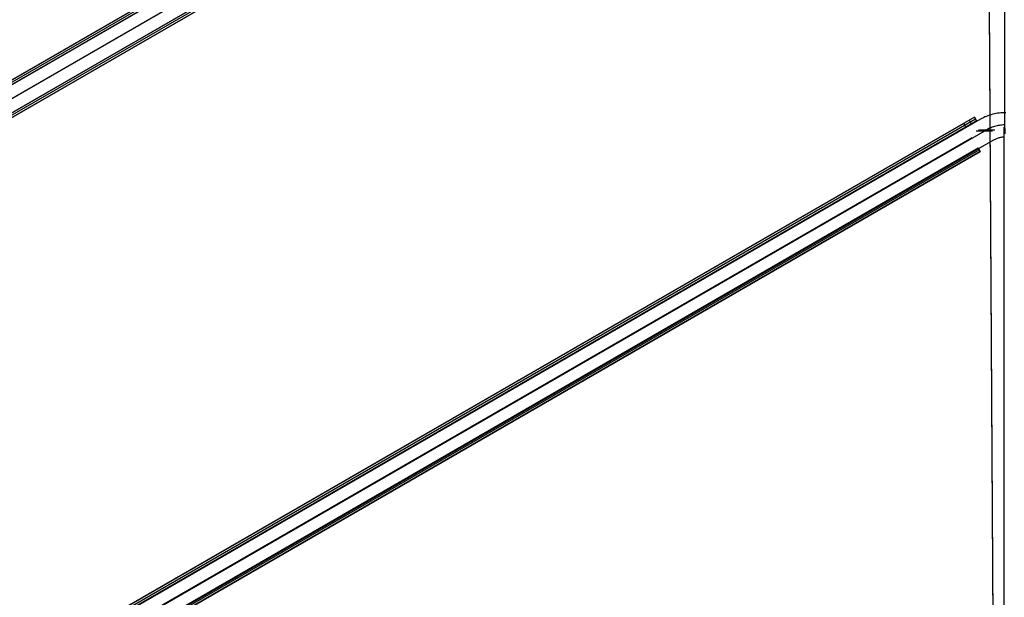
# Model space of a CAD drawing. Header units: millimetres. Extents: x -356 to 356, y -410 to 410.
# Tile 120 of 126: x -121 to 0, y 197 to 268. Entities that reach past the tile are written whole.
import ezdxf

# ---------------------------------------------------------------- set-up
doc = ezdxf.new("R2010")
doc.units = ezdxf.units.MM
doc.header["$MEASUREMENT"] = 0
doc.layers.add('1', color=7, linetype='Continuous')

msp = doc.modelspace()

# ---------------------------------------------------------------- linework, layer by layer
at = {"layer": '1', "color": 252, "extrusion": (0.999983, 0.005842, -0.000797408)}
for points in [[(407.21, -381.6), (29.14, -330)], [(407.34, -380.61), (29.27, -329.01)], [(407.07, -382.59), (29, -330.99)], [(407.21, -381.6), (29.14, -330)]]:
    msp.add_lwpolyline(points, dxfattribs=at)
at = {"layer": '1', "color": 252}
for points in [[(-3, 328.51), (-283, 166.85)], [(-2.74, 329.24), (-282.47, 167.74)], [(-2.74, 329.24), (-282.47, 167.74)], [(-282.35, 167.52), (-2.62, 329.02)], [(-282.22, 167.3), (-2.49, 328.8)], [(-2.49, 328.8), (-282.22, 167.3)], [(-281.17, 168.49), (-4.04, 328.49)], [(-2.25, 327.21), (-282.25, 165.56)], [(-2.25, 327.21), (-282.25, 165.56)], [(-280.92, 168.05), (-3.79, 328.05)], [(-1.5, 325.91), (-281.5, 164.26)], [(-280.17, 166.76), (-3.04, 326.76)], [(-280.17, 166.76), (-3.04, 326.76)], [(-279.42, 165.46), (-2.29, 325.46)], [(-2.29, 325.46), (-279.42, 165.46)], [(-279.42, 165.46), (-2.29, 325.46)], [(-279.3, 165.24), (-2.17, 325.24)], [(-2.04, 325.02), (-279.17, 165.02)], [(-2.04, 325.02), (-279.17, 165.02)], [(-279.17, 165.02), (-2.04, 325.02)], [(-279.17, 165.02), (-2.04, 325.02)], [(-3.65, 256), (-221.02, 130.5)], [(-3.65, 256), (-221.02, 130.5)], [(-3.4, 255.56), (-3.65, 256)], [(-3.65, 256), (-3.4, 255.56)], [(-3.65, 256), (-3.4, 255.56)], [(0.19, 256.55), (-0.01, 256.55), (-0.22, 256.54), (-0.42, 256.53), (-0.62, 256.5), (-0.82, 256.48), (-1.02, 256.44), (-1.22, 256.4), (-1.42, 256.36), (-1.61, 256.3), (-1.8, 256.24), (-2, 256.17), (-2.19, 256.1), (-2.37, 256.02), (-2.55, 255.93), (-2.74, 255.84), (-2.91, 255.74)], [(-220.9, 130.28), (-3.52, 255.78)], [(-220.77, 130.06), (-3.4, 255.56)], [(-3.4, 255.56), (-220.77, 130.06)], [(-2.91, 255.74), (-219.91, 130.46)], [(-219.72, 131.25), (-4.95, 255.25)], [(-219.47, 130.81), (-4.7, 254.81)], [(-4.7, 254.81), (-4.95, 255.25)], [(-4.3, 255.62), (-4.05, 255.19)], [(0.01, 255.05), (-0.14, 255.04), (-0.29, 255.03), (-0.44, 255.02), (-0.59, 254.99), (-0.74, 254.97), (-0.89, 254.94), (-1.04, 254.9), (-1.19, 254.86), (-1.33, 254.82), (-1.48, 254.77), (-1.62, 254.71), (-1.76, 254.65), (-1.89, 254.59), (-2.03, 254.52), (-2.16, 254.44)], [(0.01, 255.05), (-0.14, 255.04), (-0.29, 255.03), (-0.44, 255.02), (-0.59, 254.99), (-0.74, 254.97), (-0.89, 254.94), (-1.04, 254.9), (-1.19, 254.86), (-1.33, 254.82), (-1.48, 254.77), (-1.62, 254.71), (-1.76, 254.65), (-1.89, 254.59), (-2.03, 254.52), (-2.16, 254.44)], [(-2.16, 254.44), (-219.16, 129.16)], [(-2.16, 254.44), (-219.16, 129.16)], [(-218.72, 129.51), (-3.95, 253.51)], [(-218.72, 129.51), (-3.95, 253.51)], [(-1.43, 254.29), (-3.43, 254.29)], [(-3.18, 254.44), (-1.18, 254.44)], [(0.04, 253.55), (-0.06, 253.54), (-0.17, 253.54), (-0.27, 253.53), (-0.37, 253.51), (-0.47, 253.49), (-0.57, 253.47), (-0.66, 253.45), (-0.76, 253.42), (-0.86, 253.39), (-0.95, 253.36), (-1.05, 253.32), (-1.14, 253.28), (-1.23, 253.24), (-1.32, 253.19), (-1.41, 253.14)], [(-1.41, 253.14), (-218.41, 127.86)], [(-217.97, 128.22), (-3.2, 252.22)], [(-217.97, 128.22), (-3.2, 252.22)], [(-217.97, 128.22), (-3.2, 252.22)], [(-217.97, 128.22), (-3.2, 252.22)], [(-3.2, 252.22), (-2.95, 251.78)], [(-2.95, 251.78), (-3.2, 252.22)], [(-217.85, 128), (-3.07, 252)], [(-2.95, 251.78), (-217.72, 127.78)], [(-2.95, 251.78), (-217.72, 127.78)], [(-217.72, 127.78), (-2.95, 251.78)]]:
    msp.add_lwpolyline(points, dxfattribs=at)
at = {"layer": '1', "color": 252, "extrusion": (1, -0.000290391, -9.75184e-05)}
for points in [[(327.27, -406.55), (254.61, -430.95)], [(326.95, -405.6), (254.29, -430)], [(326.63, -404.65), (253.97, -429.05)], [(326.95, -405.6), (254.29, -430)]]:
    msp.add_lwpolyline(points, dxfattribs=at)
at = {"layer": '1', "color": 252, "extrusion": (-0.231455, 0.935414, 0.267261)}
for points in [[(-56.51, -480.9), (-57.95, -482.45)], [(-58.02, -482.39), (-56.58, -480.83)], [(-56.64, -480.77), (-58.09, -482.32)]]:
    msp.add_lwpolyline(points, dxfattribs=at)
at = {"layer": '1', "color": 252, "extrusion": (1, 0, 0)}
for points in [[(256, -431.5), (256, -503.5)], [(255.78, -503.5), (255.78, -431.5)], [(255.56, -503.5), (255.56, -431.5)], [(188.57, -455.94), (254.79, -430.94)], [(254.79, -430.94), (254.08, -429.06)], [(253.51, -428.5), (253.51, -428)], [(188.21, -455), (254.44, -430)], [(187.86, -454.06), (254.08, -429.06)], [(188.21, -455), (254.44, -430)], [(252.22, -430), (252.22, -435)], [(251.78, -435), (251.78, -430)]]:
    msp.add_lwpolyline(points, dxfattribs=at)
at = {"layer": '1', "color": 252, "extrusion": (0.866025, 0.5, 0)}
for points in [[(219.52, -430), (219.52, -429.96), (219.53, -429.91), (219.53, -429.87), (219.53, -429.82), (219.54, -429.77), (219.54, -429.73), (219.55, -429.68), (219.56, -429.64), (219.57, -429.59), (219.58, -429.54), (219.59, -429.5), (219.6, -429.45), (219.61, -429.4), (219.63, -429.36), (219.65, -429.31), (219.66, -429.26), (219.68, -429.22), (219.7, -429.17), (219.72, -429.13), (219.75, -429.08), (219.77, -429.04), (219.8, -428.99), (219.82, -428.95), (219.85, -428.91), (219.88, -428.86), (219.91, -428.82), (219.94, -428.78), (219.97, -428.74), (220, -428.7), (220.04, -428.66), (220.07, -428.62), (220.11, -428.59), (220.15, -428.55), (220.18, -428.51), (220.22, -428.48), (220.26, -428.45), (220.3, -428.42), (220.34, -428.38), (220.39, -428.35), (220.43, -428.33), (220.47, -428.3), (220.52, -428.27), (220.56, -428.25), (220.6, -428.22), (220.65, -428.2), (220.7, -428.18), (220.74, -428.16), (220.79, -428.14), (220.83, -428.12), (220.88, -428.11), (220.93, -428.09), (220.97, -428.08), (221.02, -428.06), (221.07, -428.05), (221.11, -428.04), (221.16, -428.03), (221.21, -428.03), (221.25, -428.02), (221.3, -428.01), (221.34, -428.01), (221.39, -428), (221.43, -428), (221.48, -428), (221.52, -428), (221.57, -428), (221.61, -428), (221.66, -428), (221.7, -428.01), (221.75, -428.01), (221.79, -428.02), (221.84, -428.03), (221.89, -428.03), (221.93, -428.04), (221.98, -428.05), (222.03, -428.06), (222.07, -428.08), (222.12, -428.09), (222.17, -428.11), (222.21, -428.12), (222.26, -428.14), (222.31, -428.16), (222.35, -428.18), (222.4, -428.2), (222.44, -428.22), (222.49, -428.25), (222.53, -428.27), (222.57, -428.3), (222.62, -428.33), (222.66, -428.35), (222.7, -428.38), (222.74, -428.42), (222.78, -428.45), (222.82, -428.48), (222.86, -428.51), (222.9, -428.55), (222.94, -428.59), (222.97, -428.62), (223.01, -428.66), (223.04, -428.7), (223.08, -428.74), (223.11, -428.78), (223.14, -428.82), (223.17, -428.86), (223.2, -428.91), (223.22, -428.95), (223.25, -428.99), (223.28, -429.04), (223.3, -429.08), (223.32, -429.13), (223.34, -429.17), (223.36, -429.22), (223.38, -429.26), (223.4, -429.31), (223.42, -429.36), (223.43, -429.4), (223.45, -429.45), (223.46, -429.5), (223.47, -429.54), (223.48, -429.59), (223.49, -429.64), (223.5, -429.68), (223.5, -429.73), (223.51, -429.77), (223.52, -429.82), (223.52, -429.87), (223.52, -429.91), (223.52, -429.96), (223.52, -430)], [(223.02, -430), (223.02, -429.97), (223.02, -429.93), (223.02, -429.9), (223.02, -429.87), (223.01, -429.83), (223.01, -429.8), (223, -429.76), (223, -429.73), (222.99, -429.69), (222.98, -429.66), (222.98, -429.62), (222.97, -429.59), (222.96, -429.55), (222.94, -429.52), (222.93, -429.48), (222.92, -429.45), (222.9, -429.41), (222.89, -429.38), (222.87, -429.34), (222.86, -429.31), (222.84, -429.28), (222.82, -429.24), (222.8, -429.21), (222.78, -429.18), (222.76, -429.15), (222.74, -429.12), (222.71, -429.08), (222.69, -429.05), (222.66, -429.02), (222.64, -429), (222.61, -428.97), (222.58, -428.94), (222.56, -428.91), (222.53, -428.89), (222.5, -428.86), (222.47, -428.84), (222.44, -428.81), (222.41, -428.79), (222.38, -428.77), (222.34, -428.74), (222.31, -428.72), (222.28, -428.7), (222.25, -428.69), (222.21, -428.67), (222.18, -428.65), (222.14, -428.63), (222.11, -428.62), (222.08, -428.61), (222.04, -428.59), (222.01, -428.58), (221.97, -428.57), (221.94, -428.56), (221.9, -428.55), (221.87, -428.54), (221.83, -428.53), (221.8, -428.53), (221.76, -428.52), (221.73, -428.51), (221.69, -428.51), (221.66, -428.51), (221.62, -428.5), (221.59, -428.5), (221.56, -428.5), (221.52, -428.5), (221.49, -428.5), (221.46, -428.5), (221.42, -428.5), (221.39, -428.51), (221.35, -428.51), (221.32, -428.51), (221.29, -428.52), (221.25, -428.53), (221.22, -428.53), (221.18, -428.54), (221.15, -428.55), (221.11, -428.56), (221.08, -428.57), (221.04, -428.58), (221.01, -428.59), (220.97, -428.61), (220.94, -428.62), (220.9, -428.63), (220.87, -428.65), (220.83, -428.67), (220.8, -428.69), (220.77, -428.7), (220.74, -428.72), (220.7, -428.74), (220.67, -428.77), (220.64, -428.79), (220.61, -428.81), (220.58, -428.84), (220.55, -428.86), (220.52, -428.89), (220.49, -428.91), (220.46, -428.94), (220.44, -428.97), (220.41, -429), (220.38, -429.02), (220.36, -429.05), (220.33, -429.08), (220.31, -429.12), (220.29, -429.15), (220.27, -429.18), (220.25, -429.21), (220.23, -429.24), (220.21, -429.28), (220.19, -429.31), (220.17, -429.34), (220.16, -429.38), (220.14, -429.41), (220.13, -429.45), (220.12, -429.48), (220.1, -429.52), (220.09, -429.55), (220.08, -429.59), (220.07, -429.62), (220.06, -429.66), (220.06, -429.69), (220.05, -429.73), (220.04, -429.76), (220.04, -429.8), (220.03, -429.83), (220.03, -429.87), (220.03, -429.9), (220.02, -429.93), (220.02, -429.97), (220.02, -430)], [(222.94, -430), (222.93, -429.95), (222.93, -429.9), (222.93, -429.84), (222.92, -429.79), (222.91, -429.74), (222.9, -429.69), (222.89, -429.64), (222.88, -429.59), (222.86, -429.54), (222.85, -429.49), (222.83, -429.44), (222.81, -429.4), (222.79, -429.35), (222.76, -429.3), (222.74, -429.26), (222.71, -429.21), (222.68, -429.17), (222.66, -429.13), (222.62, -429.09), (222.59, -429.04), (222.56, -429.01), (222.52, -428.97), (222.49, -428.93), (222.45, -428.89), (222.41, -428.86), (222.37, -428.83), (222.33, -428.8), (222.29, -428.77), (222.24, -428.74), (222.2, -428.71), (222.16, -428.68), (222.11, -428.66), (222.06, -428.64), (222.02, -428.62), (221.97, -428.6), (221.92, -428.58), (221.87, -428.56), (221.82, -428.55), (221.77, -428.54), (221.72, -428.53), (221.67, -428.52), (221.62, -428.51), (221.57, -428.51), (221.51, -428.5), (221.46, -428.5), (221.41, -428.5), (221.36, -428.5), (221.31, -428.51), (221.26, -428.51), (221.2, -428.52), (221.15, -428.53), (221.1, -428.54), (221.05, -428.55), (221, -428.56), (220.95, -428.58), (220.9, -428.6), (220.86, -428.62), (220.81, -428.64), (220.76, -428.66), (220.72, -428.68), (220.67, -428.71), (220.63, -428.74), (220.58, -428.77), (220.54, -428.8), (220.5, -428.83), (220.46, -428.86), (220.42, -428.89), (220.38, -428.93), (220.35, -428.97), (220.31, -429.01), (220.28, -429.04), (220.25, -429.09), (220.22, -429.13), (220.19, -429.17), (220.16, -429.21), (220.13, -429.26), (220.11, -429.3), (220.08, -429.35), (220.06, -429.4), (220.04, -429.44), (220.02, -429.49), (220.01, -429.54), (219.99, -429.59), (219.98, -429.64), (219.97, -429.69), (219.96, -429.74), (219.95, -429.79), (219.94, -429.84), (219.94, -429.9), (219.94, -429.95), (219.94, -430)], [(219.94, -430), (219.94, -430.05), (219.94, -430.1), (219.94, -430.16), (219.95, -430.21), (219.96, -430.26), (219.97, -430.31), (219.98, -430.36), (219.99, -430.41), (220.01, -430.46), (220.02, -430.51), (220.04, -430.56), (220.06, -430.6), (220.08, -430.65), (220.11, -430.7), (220.13, -430.74), (220.16, -430.79), (220.19, -430.83), (220.22, -430.87), (220.25, -430.91), (220.28, -430.96), (220.31, -430.99), (220.35, -431.03), (220.38, -431.07), (220.42, -431.11), (220.46, -431.14), (220.5, -431.17), (220.54, -431.2), (220.58, -431.23), (220.63, -431.26), (220.67, -431.29), (220.72, -431.32), (220.76, -431.34), (220.81, -431.36), (220.86, -431.38), (220.9, -431.4), (220.95, -431.42), (221, -431.44), (221.05, -431.45), (221.1, -431.46), (221.15, -431.47), (221.2, -431.48), (221.26, -431.49), (221.31, -431.49), (221.36, -431.5), (221.41, -431.5), (221.46, -431.5), (221.51, -431.5), (221.57, -431.49), (221.62, -431.49), (221.67, -431.48), (221.72, -431.47), (221.77, -431.46), (221.82, -431.45), (221.87, -431.44), (221.92, -431.42), (221.97, -431.4), (222.02, -431.38), (222.06, -431.36), (222.11, -431.34), (222.16, -431.32), (222.2, -431.29), (222.24, -431.26), (222.29, -431.23), (222.33, -431.2), (222.37, -431.17), (222.41, -431.14), (222.45, -431.11), (222.49, -431.07), (222.52, -431.03), (222.56, -430.99), (222.59, -430.96), (222.62, -430.91), (222.66, -430.87), (222.68, -430.83), (222.71, -430.79), (222.74, -430.74), (222.76, -430.7), (222.79, -430.65), (222.81, -430.6), (222.83, -430.56), (222.85, -430.51), (222.86, -430.46), (222.88, -430.41), (222.89, -430.36), (222.9, -430.31), (222.91, -430.26), (222.92, -430.21), (222.93, -430.16), (222.93, -430.1), (222.93, -430.05), (222.94, -430)]]:
    msp.add_lwpolyline(points, dxfattribs=at)
at = {"layer": '1', "color": 252, "extrusion": (0, 0.935553, 0.353188)}
for points in [[(3.18, -492.15), (3.17, -492.17), (3.17, -492.2), (3.17, -492.22), (3.17, -492.24), (3.17, -492.26), (3.17, -492.29), (3.16, -492.31), (3.16, -492.33), (3.15, -492.36), (3.15, -492.38), (3.14, -492.4), (3.14, -492.43), (3.13, -492.45), (3.12, -492.47), (3.11, -492.5), (3.11, -492.52), (3.1, -492.54), (3.09, -492.57), (3.07, -492.59), (3.06, -492.61), (3.05, -492.63), (3.04, -492.66), (3.03, -492.68), (3.01, -492.7), (3, -492.72), (2.98, -492.74), (2.97, -492.76), (2.95, -492.78), (2.94, -492.8), (2.92, -492.82), (2.9, -492.84), (2.88, -492.86), (2.86, -492.88), (2.84, -492.89), (2.83, -492.91), (2.81, -492.93), (2.79, -492.94), (2.76, -492.96), (2.74, -492.97), (2.72, -492.99), (2.7, -493), (2.68, -493.02), (2.66, -493.03), (2.63, -493.04), (2.61, -493.05), (2.59, -493.06), (2.57, -493.07), (2.54, -493.08), (2.52, -493.09), (2.5, -493.1), (2.47, -493.11), (2.45, -493.11), (2.43, -493.12), (2.4, -493.12), (2.38, -493.13), (2.36, -493.13), (2.33, -493.14), (2.31, -493.14), (2.29, -493.14), (2.27, -493.15), (2.24, -493.15), (2.22, -493.15), (2.2, -493.15), (2.18, -493.15), (2.15, -493.15), (2.13, -493.15), (2.11, -493.15), (2.09, -493.15), (2.06, -493.14), (2.04, -493.14), (2.02, -493.14), (1.99, -493.13), (1.97, -493.13), (1.95, -493.12), (1.92, -493.12), (1.9, -493.11), (1.88, -493.11), (1.85, -493.1), (1.83, -493.09), (1.81, -493.08), (1.78, -493.07), (1.76, -493.06), (1.74, -493.05), (1.72, -493.04), (1.69, -493.03), (1.67, -493.02), (1.65, -493), (1.63, -492.99), (1.61, -492.97), (1.59, -492.96), (1.57, -492.94), (1.54, -492.93), (1.53, -492.91), (1.51, -492.89), (1.49, -492.88), (1.47, -492.86), (1.45, -492.84), (1.43, -492.82), (1.42, -492.8), (1.4, -492.78), (1.38, -492.76), (1.37, -492.74), (1.35, -492.72), (1.34, -492.7), (1.32, -492.68), (1.31, -492.66), (1.3, -492.63), (1.29, -492.61), (1.28, -492.59), (1.26, -492.57), (1.25, -492.54), (1.25, -492.52), (1.24, -492.5), (1.23, -492.47), (1.22, -492.45), (1.21, -492.43), (1.21, -492.4), (1.2, -492.38), (1.2, -492.36), (1.19, -492.33), (1.19, -492.31), (1.18, -492.29), (1.18, -492.26), (1.18, -492.24), (1.18, -492.22), (1.18, -492.2), (1.18, -492.17), (1.18, -492.15)], [(2.18, -491.15), (2.2, -491.15), (2.22, -491.15), (2.24, -491.15), (2.27, -491.16), (2.29, -491.16), (2.31, -491.16), (2.33, -491.16), (2.36, -491.17), (2.38, -491.17), (2.4, -491.18), (2.43, -491.18), (2.45, -491.19), (2.47, -491.2), (2.5, -491.2), (2.52, -491.21), (2.54, -491.22), (2.57, -491.23), (2.59, -491.24), (2.61, -491.25), (2.63, -491.26), (2.66, -491.27), (2.68, -491.29), (2.7, -491.3), (2.72, -491.31), (2.74, -491.33), (2.76, -491.34), (2.79, -491.36), (2.81, -491.37), (2.83, -491.39), (2.84, -491.41), (2.86, -491.43), (2.88, -491.44), (2.9, -491.46), (2.92, -491.48), (2.94, -491.5), (2.95, -491.52), (2.97, -491.54), (2.98, -491.56), (3, -491.58), (3.01, -491.6), (3.03, -491.63), (3.04, -491.65), (3.05, -491.67), (3.06, -491.69), (3.07, -491.71), (3.09, -491.74), (3.1, -491.76), (3.11, -491.78), (3.11, -491.81), (3.12, -491.83), (3.13, -491.85), (3.14, -491.88), (3.14, -491.9), (3.15, -491.92), (3.15, -491.95), (3.16, -491.97), (3.16, -491.99), (3.17, -492.02), (3.17, -492.04), (3.17, -492.06), (3.17, -492.08), (3.17, -492.11), (3.17, -492.13), (3.18, -492.15)], [(1.18, -492.15), (1.18, -492.12), (1.18, -492.08), (1.18, -492.05), (1.18, -492.02), (1.19, -491.98), (1.2, -491.95), (1.2, -491.91), (1.21, -491.88), (1.22, -491.85), (1.23, -491.82), (1.24, -491.78), (1.26, -491.75), (1.27, -491.72), (1.29, -491.69), (1.3, -491.66), (1.32, -491.63), (1.34, -491.6), (1.36, -491.57), (1.38, -491.55), (1.4, -491.52), (1.42, -491.49), (1.44, -491.47), (1.47, -491.44), (1.49, -491.42), (1.52, -491.4), (1.54, -491.38), (1.57, -491.35), (1.6, -491.33), (1.63, -491.32), (1.66, -491.3), (1.69, -491.28), (1.72, -491.26), (1.75, -491.25), (1.78, -491.23), (1.81, -491.22), (1.84, -491.21), (1.87, -491.2), (1.91, -491.19), (1.94, -491.18), (1.97, -491.17), (2.01, -491.17), (2.04, -491.16), (2.07, -491.16), (2.11, -491.15), (2.14, -491.15), (2.18, -491.15)], [(2.18, -491.15), (2.14, -491.15), (2.11, -491.15), (2.07, -491.16), (2.04, -491.16), (2, -491.17), (1.97, -491.17), (1.93, -491.18), (1.9, -491.19), (1.87, -491.2), (1.84, -491.21), (1.8, -491.22), (1.77, -491.24), (1.74, -491.25), (1.71, -491.27), (1.68, -491.28), (1.65, -491.3), (1.62, -491.32), (1.59, -491.34), (1.56, -491.36), (1.54, -491.38), (1.51, -491.41), (1.48, -491.43), (1.46, -491.45), (1.44, -491.48), (1.41, -491.5), (1.39, -491.53), (1.37, -491.56), (1.35, -491.59), (1.33, -491.62), (1.31, -491.65), (1.3, -491.68), (1.28, -491.71), (1.26, -491.74), (1.25, -491.77), (1.24, -491.8), (1.23, -491.84), (1.22, -491.87), (1.21, -491.9), (1.2, -491.94), (1.19, -491.97), (1.19, -492), (1.18, -492.04), (1.18, -492.07), (1.18, -492.11), (1.18, -492.14), (1.18, -492.18), (1.18, -492.21), (1.18, -492.25), (1.18, -492.28), (1.19, -492.32), (1.2, -492.35), (1.2, -492.38), (1.21, -492.42), (1.22, -492.45), (1.23, -492.48), (1.24, -492.52), (1.26, -492.55), (1.27, -492.58), (1.29, -492.61), (1.3, -492.64), (1.32, -492.67), (1.34, -492.7), (1.36, -492.73), (1.38, -492.76), (1.4, -492.78), (1.42, -492.81), (1.45, -492.84), (1.47, -492.86), (1.5, -492.89), (1.52, -492.91), (1.55, -492.93), (1.58, -492.95), (1.6, -492.97), (1.63, -492.99), (1.66, -493.01), (1.69, -493.03), (1.72, -493.04), (1.75, -493.06), (1.79, -493.07), (1.82, -493.09), (1.85, -493.1), (1.88, -493.11), (1.92, -493.12), (1.95, -493.13), (1.99, -493.13), (2.02, -493.14), (2.05, -493.14), (2.09, -493.15), (2.12, -493.15), (2.16, -493.15), (2.19, -493.15), (2.23, -493.15), (2.26, -493.15), (2.3, -493.14), (2.33, -493.14), (2.37, -493.13), (2.4, -493.13), (2.43, -493.12), (2.47, -493.11), (2.5, -493.1), (2.53, -493.09), (2.56, -493.07), (2.6, -493.06), (2.63, -493.04), (2.66, -493.03), (2.69, -493.01), (2.72, -492.99), (2.75, -492.97), (2.77, -492.95), (2.8, -492.93), (2.83, -492.91), (2.85, -492.89), (2.88, -492.86), (2.9, -492.84), (2.93, -492.81), (2.95, -492.78), (2.97, -492.76), (2.99, -492.73), (3.01, -492.7), (3.03, -492.67), (3.05, -492.64), (3.06, -492.61), (3.08, -492.58), (3.09, -492.55), (3.11, -492.52), (3.12, -492.48), (3.13, -492.45), (3.14, -492.42), (3.15, -492.38), (3.16, -492.35), (3.16, -492.32), (3.17, -492.28), (3.17, -492.25), (3.17, -492.21), (3.17, -492.18), (3.18, -492.14), (3.17, -492.11), (3.17, -492.07), (3.17, -492.04), (3.16, -492), (3.16, -491.97), (3.15, -491.94), (3.14, -491.9), (3.13, -491.87), (3.12, -491.84), (3.11, -491.8), (3.1, -491.77), (3.09, -491.74), (3.07, -491.71), (3.06, -491.68), (3.04, -491.65), (3.02, -491.62), (3, -491.59), (2.98, -491.56), (2.96, -491.53), (2.94, -491.5), (2.92, -491.48), (2.89, -491.45), (2.87, -491.43), (2.84, -491.41), (2.82, -491.38), (2.79, -491.36), (2.76, -491.34), (2.73, -491.32), (2.7, -491.3), (2.67, -491.28), (2.64, -491.27), (2.61, -491.25), (2.58, -491.24), (2.55, -491.22), (2.52, -491.21), (2.48, -491.2), (2.45, -491.19), (2.42, -491.18), (2.38, -491.17), (2.35, -491.17), (2.31, -491.16), (2.28, -491.16), (2.24, -491.15), (2.21, -491.15), (2.18, -491.15)]]:
    msp.add_lwpolyline(points, dxfattribs=at)
at = {"layer": '1', "color": 80}
msp.add_lwpolyline([(0.01, 255.05), (-0.14, 255.04), (-0.29, 255.03), (-0.44, 255.02), (-0.59, 254.99), (-0.74, 254.97), (-0.89, 254.94), (-1.04, 254.9), (-1.19, 254.86), (-1.33, 254.82), (-1.48, 254.77), (-1.62, 254.71), (-1.76, 254.65), (-1.89, 254.59), (-2.03, 254.52), (-2.16, 254.44)], dxfattribs=at)
at = {"layer": '1', "color": 252, "extrusion": (0.000306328, 0.947974, 0.318346)}
for points in [[(2.51, -489.58), (2.54, -489.58), (2.58, -489.58), (2.61, -489.58), (2.65, -489.57), (2.68, -489.57), (2.72, -489.56), (2.75, -489.55), (2.78, -489.54), (2.82, -489.53), (2.85, -489.52), (2.88, -489.51), (2.91, -489.5), (2.95, -489.48), (2.98, -489.46), (3.01, -489.45), (3.04, -489.43), (3.07, -489.41), (3.1, -489.39), (3.12, -489.37), (3.15, -489.35), (3.18, -489.32), (3.2, -489.3), (3.23, -489.28), (3.25, -489.25), (3.27, -489.22), (3.3, -489.2), (3.32, -489.17), (3.34, -489.14), (3.36, -489.11), (3.37, -489.08), (3.39, -489.05), (3.41, -489.02), (3.42, -488.99), (3.43, -488.96), (3.45, -488.92), (3.46, -488.89), (3.47, -488.86), (3.48, -488.82), (3.49, -488.79), (3.49, -488.76), (3.5, -488.72), (3.5, -488.69), (3.5, -488.65), (3.51, -488.62), (3.51, -488.58)], [(3.51, -488.58), (3.51, -488.56), (3.51, -488.54), (3.51, -488.51), (3.5, -488.49), (3.5, -488.47), (3.5, -488.45), (3.49, -488.42), (3.49, -488.4), (3.49, -488.38), (3.48, -488.35), (3.48, -488.33), (3.47, -488.31), (3.46, -488.28), (3.45, -488.26), (3.45, -488.24), (3.44, -488.21), (3.43, -488.19), (3.42, -488.17), (3.41, -488.14), (3.4, -488.12), (3.38, -488.1), (3.37, -488.08), (3.36, -488.06), (3.34, -488.03), (3.33, -488.01), (3.32, -487.99), (3.3, -487.97), (3.28, -487.95), (3.27, -487.93), (3.25, -487.91), (3.23, -487.89), (3.21, -487.87), (3.2, -487.86), (3.18, -487.84), (3.16, -487.82), (3.14, -487.81), (3.12, -487.79), (3.1, -487.77), (3.08, -487.76), (3.05, -487.74), (3.03, -487.73), (3.01, -487.72), (2.99, -487.71), (2.97, -487.69), (2.94, -487.68), (2.92, -487.67), (2.9, -487.66), (2.88, -487.65), (2.85, -487.64), (2.83, -487.63), (2.81, -487.63), (2.78, -487.62), (2.76, -487.61), (2.74, -487.61), (2.71, -487.6), (2.69, -487.6), (2.67, -487.59), (2.64, -487.59), (2.62, -487.59), (2.6, -487.59), (2.57, -487.58), (2.55, -487.58), (2.53, -487.58), (2.51, -487.58), (2.49, -487.58), (2.46, -487.58), (2.44, -487.58), (2.42, -487.59), (2.39, -487.59), (2.37, -487.59), (2.35, -487.59), (2.33, -487.6), (2.3, -487.6), (2.28, -487.61), (2.26, -487.61), (2.23, -487.62), (2.21, -487.63), (2.19, -487.63), (2.16, -487.64), (2.14, -487.65), (2.12, -487.66), (2.09, -487.67), (2.07, -487.68), (2.05, -487.69), (2.03, -487.71), (2, -487.72), (1.98, -487.73), (1.96, -487.74), (1.94, -487.76), (1.92, -487.77), (1.9, -487.79), (1.88, -487.81), (1.86, -487.82), (1.84, -487.84), (1.82, -487.86), (1.8, -487.87), (1.78, -487.89), (1.76, -487.91), (1.75, -487.93), (1.73, -487.95), (1.72, -487.97), (1.7, -487.99), (1.68, -488.01), (1.67, -488.03), (1.66, -488.06), (1.64, -488.08), (1.63, -488.1), (1.62, -488.12), (1.61, -488.14), (1.6, -488.17), (1.59, -488.19), (1.58, -488.21), (1.57, -488.24), (1.56, -488.26), (1.55, -488.28), (1.55, -488.31), (1.54, -488.33), (1.53, -488.35), (1.53, -488.38), (1.52, -488.4), (1.52, -488.42), (1.52, -488.45), (1.51, -488.47), (1.51, -488.49), (1.51, -488.51), (1.51, -488.54), (1.51, -488.56), (1.51, -488.58)], [(1.51, -488.58), (1.51, -488.6), (1.51, -488.63), (1.51, -488.65), (1.51, -488.67), (1.51, -488.69), (1.52, -488.72), (1.52, -488.74), (1.52, -488.76), (1.53, -488.79), (1.53, -488.81), (1.54, -488.83), (1.55, -488.86), (1.55, -488.88), (1.56, -488.9), (1.57, -488.93), (1.58, -488.95), (1.59, -488.97), (1.6, -489), (1.61, -489.02), (1.62, -489.04), (1.63, -489.06), (1.64, -489.09), (1.66, -489.11), (1.67, -489.13), (1.68, -489.15), (1.7, -489.17), (1.72, -489.19), (1.73, -489.21), (1.75, -489.23), (1.76, -489.25), (1.78, -489.27), (1.8, -489.29), (1.82, -489.31), (1.84, -489.32), (1.86, -489.34), (1.88, -489.36), (1.9, -489.37), (1.92, -489.39), (1.94, -489.4), (1.96, -489.42), (1.98, -489.43), (2, -489.45), (2.03, -489.46), (2.05, -489.47), (2.07, -489.48), (2.09, -489.49), (2.12, -489.5), (2.14, -489.51), (2.16, -489.52), (2.19, -489.53), (2.21, -489.54), (2.23, -489.54), (2.26, -489.55), (2.28, -489.56), (2.3, -489.56), (2.33, -489.56), (2.35, -489.57), (2.37, -489.57), (2.39, -489.58), (2.42, -489.58), (2.44, -489.58), (2.46, -489.58), (2.49, -489.58), (2.51, -489.58)]]:
    msp.add_lwpolyline(points, dxfattribs=at)
at = {"layer": '1', "color": 252, "extrusion": (1, -3.27484e-05, 9.75184e-05)}
msp.add_lwpolyline([(254.61, -430.95), (253.97, -429.05)], dxfattribs=at)
at = {"layer": '1', "color": 252, "extrusion": (-0.005897, 0.990797, -0.135229)}
msp.add_lwpolyline([(-0.02, -324.03), (-0.06, -324.03), (-0.09, -324.03), (-0.12, -324.02), (-0.16, -324.02), (-0.19, -324.01), (-0.23, -324.01), (-0.26, -324), (-0.3, -323.99), (-0.33, -323.98), (-0.36, -323.97), (-0.39, -323.96), (-0.43, -323.94), (-0.46, -323.93), (-0.49, -323.91), (-0.52, -323.9), (-0.55, -323.88), (-0.58, -323.86), (-0.61, -323.84), (-0.63, -323.82), (-0.66, -323.8), (-0.69, -323.77), (-0.71, -323.75), (-0.74, -323.73), (-0.76, -323.7), (-0.78, -323.68), (-0.81, -323.65), (-0.83, -323.62), (-0.85, -323.59), (-0.87, -323.56), (-0.88, -323.53), (-0.9, -323.5), (-0.92, -323.47), (-0.93, -323.44), (-0.95, -323.41), (-0.96, -323.38), (-0.97, -323.34), (-0.98, -323.31), (-0.99, -323.28), (-1, -323.24), (-1, -323.21), (-1.01, -323.18), (-1.02, -323.14), (-1.02, -323.11), (-1.02, -323.07), (-1.02, -323.04), (-1.02, -323), (-1.02, -322.97), (-1.02, -322.93), (-1.01, -322.9), (-1.01, -322.86), (-1, -322.83), (-0.99, -322.8), (-0.99, -322.76), (-0.98, -322.73), (-0.97, -322.7), (-0.95, -322.66), (-0.94, -322.63), (-0.93, -322.6), (-0.91, -322.57), (-0.89, -322.54), (-0.88, -322.51), (-0.86, -322.48), (-0.84, -322.45), (-0.82, -322.42), (-0.8, -322.4), (-0.77, -322.37), (-0.75, -322.34), (-0.73, -322.32), (-0.7, -322.29), (-0.68, -322.27), (-0.65, -322.25), (-0.62, -322.23), (-0.59, -322.21), (-0.56, -322.19), (-0.53, -322.17), (-0.5, -322.15), (-0.47, -322.14), (-0.44, -322.12), (-0.41, -322.11), (-0.38, -322.09), (-0.35, -322.08), (-0.31, -322.07), (-0.28, -322.06), (-0.25, -322.05), (-0.21, -322.05), (-0.18, -322.04), (-0.14, -322.04), (-0.11, -322.03), (-0.07, -322.03), (-0.04, -322.03), (-0.01, -322.03), (0.03, -322.03), (0.06, -322.03), (0.1, -322.04), (0.13, -322.04), (0.17, -322.05), (0.2, -322.05), (0.23, -322.06), (0.27, -322.07), (0.3, -322.08), (0.33, -322.09), (0.37, -322.11), (0.4, -322.12), (0.43, -322.14), (0.46, -322.15), (0.49, -322.17), (0.52, -322.19), (0.55, -322.21), (0.58, -322.23), (0.6, -322.25), (0.63, -322.27), (0.66, -322.29), (0.68, -322.32), (0.71, -322.34), (0.73, -322.37), (0.75, -322.39), (0.77, -322.42), (0.79, -322.45), (0.81, -322.48), (0.83, -322.51), (0.85, -322.54), (0.87, -322.57), (0.88, -322.6), (0.9, -322.63), (0.91, -322.66), (0.92, -322.7), (0.93, -322.73), (0.94, -322.76), (0.95, -322.8), (0.96, -322.83), (0.96, -322.86), (0.97, -322.9), (0.97, -322.93), (0.98, -322.97), (0.98, -323), (0.98, -323.04), (0.98, -323.07), (0.98, -323.11), (0.97, -323.14), (0.97, -323.17), (0.96, -323.21), (0.96, -323.24), (0.95, -323.28), (0.94, -323.31), (0.93, -323.34), (0.92, -323.38), (0.9, -323.41), (0.89, -323.44), (0.87, -323.47), (0.86, -323.5), (0.84, -323.53), (0.82, -323.56), (0.8, -323.59), (0.78, -323.62), (0.76, -323.65), (0.74, -323.67), (0.72, -323.7), (0.7, -323.73), (0.67, -323.75), (0.65, -323.77), (0.62, -323.8), (0.59, -323.82), (0.56, -323.84), (0.54, -323.86), (0.51, -323.88), (0.48, -323.9), (0.45, -323.91), (0.42, -323.93), (0.38, -323.94), (0.35, -323.96), (0.32, -323.97), (0.29, -323.98), (0.25, -323.99), (0.22, -324), (0.19, -324.01), (0.15, -324.01), (0.12, -324.02), (0.08, -324.02), (0.05, -324.03), (0.01, -324.03), (-0.02, -324.03)], dxfattribs=at)

doc.saveas('drawing.dxf')
